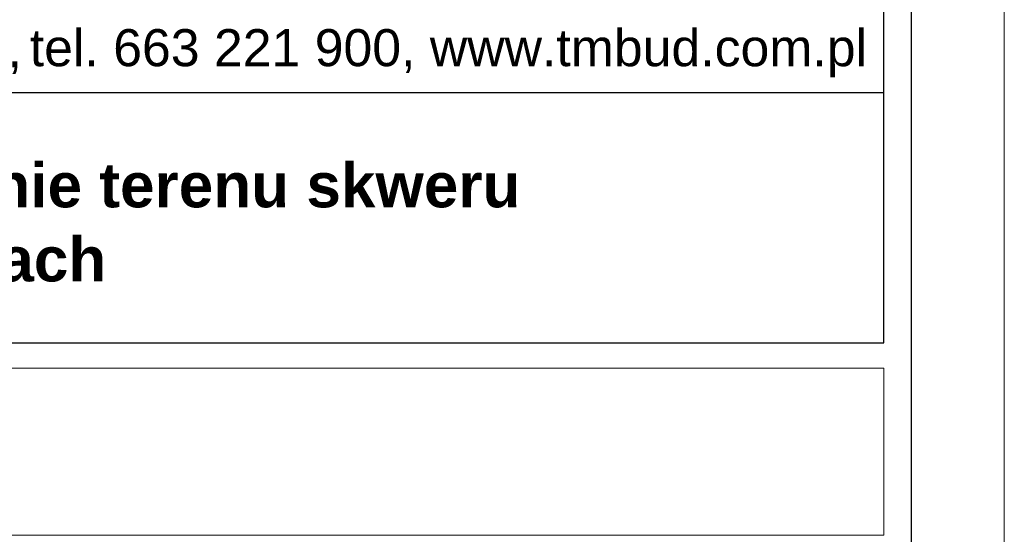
# Model space of a CAD drawing. Header units: metres. Extents: x -0.21 to 0.92, y -0.3 to 0.33.
# Tile 5 of 18: x 0.1568 to 0.21, y -0.2443 to -0.2166. Entities that reach past the tile are written whole.
import ezdxf

# ---------------------------------------------------------------- set-up
doc = ezdxf.new("R2010")
doc.units = ezdxf.units.M
doc.header["$LTSCALE"] = 0.0127
doc.layers.add('A_ramka', color=7, linetype='Continuous')
doc.layers.add('Design Layer-1', color=7, linetype='Continuous')
doc.layers.add('wymiar', color=190, linetype='Continuous', lineweight=15)
doc.styles.add('GENERATED_STYLE_6', font='txt')

# ---------------------------------------------------------------- blocks, each defined once
blk = doc.blocks.new('A$C39696395')
at = {"color": 7, "linetype": 'Continuous', "lineweight": 18, "transparency": 33554687, "flags": 128}
blk.add_lwpolyline([(0, 180), (936.67, 180), (936.67, 270), (0, 270)], close=True, dxfattribs=at)

msp = doc.modelspace()

# ---------------------------------------------------------------- linework, layer by layer
at = {"layer": 'A_ramka'}
msp.add_lwpolyline([(0.204966, -0.205488), (0.108271, -0.205488), (0.10827, -0.26237), (0.10827, -0.26237), (0.10827, -0.292379), (0.204966, -0.292379), (0.204966, -0.205488)], dxfattribs=at)
at = {"layer": 'A_ramka', "color": 0}
for points in [[(0.109771, -0.233996), (0.203466, -0.233996), (0.203466, -0.206988), (0.109771, -0.206988)], [(0.109771, -0.233996), (0.203466, -0.233996), (0.203466, -0.220492), (0.109771, -0.220492)]]:
    msp.add_lwpolyline(points, close=True, dxfattribs=at)
at = {"layer": 'Design Layer-1', "color": 7, "linetype": 'Continuous', "lineweight": 5, "transparency": 33554687, "flags": 128}
msp.add_lwpolyline([(-0.21016, 0.2968), (-0.21016, -0.297381), (0.209968, -0.297381), (0.209968, 0.2968), (-0.21016, 0.2968)], dxfattribs=at)
at = {"layer": 'Design Layer-1', "color": 7, "linetype": 'Continuous', "lineweight": 18, "transparency": 33554687, "flags": 128}
msp.add_lwpolyline([(-0.205158, 0.291798), (-0.205158, -0.292379), (0.204966, -0.292379), (0.204966, 0.291798)], close=True, dxfattribs=at)

# ---------------------------------------------------------------- block references
at = {"layer": 'A_ramka', "xscale": 0.0001000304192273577, "yscale": 0.0001000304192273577, "zscale": 0.0001000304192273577}
msp.add_blockref('A$C39696395', (0.109771, -0.262371), dxfattribs=at)

# ---------------------------------------------------------------- texts
at = {"layer": 'wymiar', "color": 0, "linetype": 'Continuous', "lineweight": 13, "char_height": 0.00200061, "attachment_point": 7, "style": 'GENERATED_STYLE_6'}
for s, insert in [('{\\fArial|b0|i0|c238|p32;ul. Słoneczna 24, 97-420 Szczerców,}', (0.110957, -0.219491)), ('{\\fArial|b0|i0|c238|p32;tel. 663 221 900, www.tmbud.com.pl}', (0.157359, -0.219666))]:
    msp.add_mtext(s, dxfattribs=dict(at, insert=insert))
at = {"layer": 'wymiar', "color": 0, "insert": (0.129636, -0.230715), "char_height": 0.0024, "attachment_point": 7, "style": 'GENERATED_STYLE_6'}
msp.add_mtext('{\\fArial|b1|i0|c238|p32;Zagospodarowanie terenu skweru \\Pw Łuszczanowicach }', dxfattribs=at)

doc.saveas('drawing.dxf')
